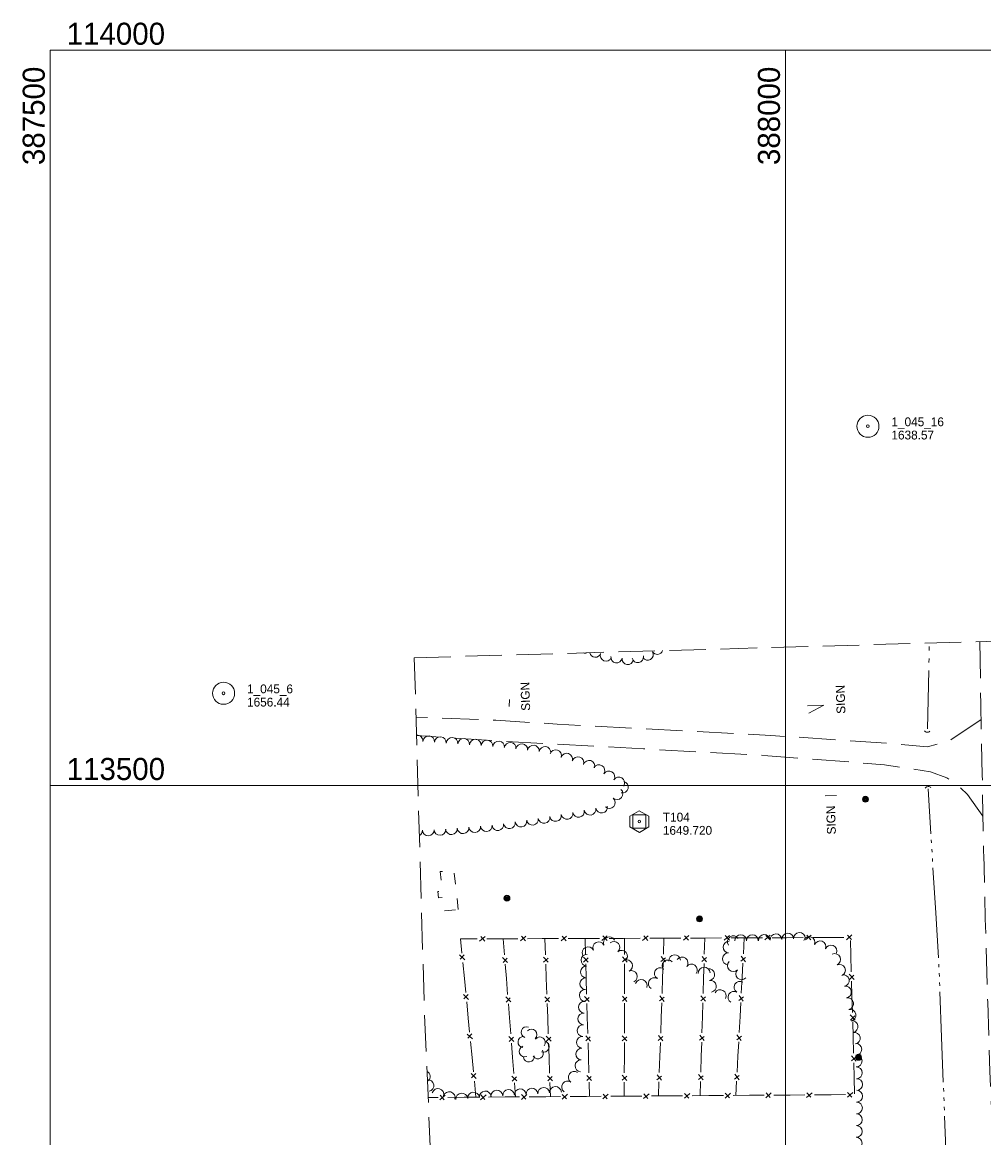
# Model space of a CAD drawing. Extents: x 387481 to 389821, y 112500 to 114019.
# Tile 3 of 5: x 387481 to 388135, y 113261 to 114019. Entities that reach past the tile are written whole.
import ezdxf
from ezdxf.enums import TextEntityAlignment as Align

# ---------------------------------------------------------------- set-up
doc = ezdxf.new("R2010")
doc.units = 0
doc.header["$MEASUREMENT"] = 0
for name, pattern in [('DGN Style 3', [34.729982, 24.80713, -9.922852]), ('DGN Style 5', [17.364991, 7.442139, -9.922852]), ('DGN Style 6', [47.183161, 0.024807, -9.922852, 17.364991, -9.922852, 0.024807, -9.922852])]:
    doc.linetypes.add(name, pattern=pattern)
for name, color, linetype, lineweight in [('E_DWY', 73, 'DGN Style 3', 0), ('E_LAND_Vegetation', 21, 'Continuous', 0), ('E_MAP_Control', 251, 'Continuous', 0), ('E_MAP_GridLines', 251, 'Continuous', 0), ('E_MAP_Limits', 21, 'DGN Style 3', 0), ('E_MAP_PassPoints', 40, 'Continuous', 0), ('E_MISCPROP', 40, 'Continuous', 0), ('E_MISCPROP_Railing', 40, 'Continuous', 0), ('E_PATH_Sidewalk', 73, 'DGN Style 5', 0), ('E_RDWY_Gravel', 40, 'DGN Style 3', 13), ('E_WTR', 251, 'DGN Style 6', 0)]:
    doc.layers.add(name, color=color, linetype=linetype, lineweight=lineweight)
doc.styles.add('Style-IGR_FONT_0', font='IGR_FONT_0.shx')

# ---------------------------------------------------------------- blocks, each defined once
blk = doc.blocks.new('TP')
at = {"layer": 'E_MAP_Control', "color": 161, "linetype": 'Continuous', "lineweight": 0, "flags": 128}
for points in [[(-6.41, 3.76), (-6.41, -3.63), (0.05, -7.35), (6.44, -3.69), (6.44, 3.64), (-0.08, 7.36)], [(-4.5, -4.5), (-4.5, 4.5), (4.5, 4.5), (4.5, -4.5)]]:
    blk.add_lwpolyline(points, close=True, dxfattribs=at)
at = {"layer": 'E_MAP_Control', "color": 161, "linetype": 'Continuous', "lineweight": 0}
blk.add_circle((0, 0), 0.871, dxfattribs=at)
blk = doc.blocks.new('PP')
at = {"layer": 'E_MAP_PassPoints', "color": 40, "linetype": 'Continuous', "lineweight": 0}
for radius in [7.5, 0.96]:
    blk.add_circle((0, 0), radius, dxfattribs=at)
blk = doc.blocks.new('CULVRT_2')
at = {"layer": 'E_MISCPROP_Railing', "color": 40, "linetype": 'Continuous', "lineweight": 0}
blk.add_arc((10, 7.5), 12.5, 216.8792, 323.1188, dxfattribs=at)
blk = doc.blocks.new('CULVRT_3')
at = {"layer": 'E_MISCPROP_Railing', "color": 40, "linetype": 'Continuous', "lineweight": 0}
blk.add_arc((10, 7.5), 12.5, 216.8787, 323.1183, dxfattribs=at)
blk = doc.blocks.new('POLE')
at = {"layer": 'E_MISCPROP', "color": 20, "linetype": 'Continuous', "lineweight": 0}
for centre, radius in [((-0.01, 0.02), 2.02), ((-0.01, 0.03), 1.52), ((0, -0.01), 1.01), ((0, 0), 0.502)]:
    blk.add_circle(centre, radius, dxfattribs=at)
blk = doc.blocks.new('SIGN')
at = {"layer": 'E_MISCPROP', "color": 20, "linetype": 'Continuous', "lineweight": 0, "style": 'Style-IGR_FONT_0'}
blk.add_text('SIGN', height=6, rotation=0.00008, dxfattribs=at).set_placement((-9.6, -0.01), align=Align.MIDDLE_LEFT)

msp = doc.modelspace()

# ---------------------------------------------------------------- linework, layer by layer
at = {"layer": 'E_DWY', "color": 51, "linetype": 'DGN Style 3', "lineweight": 0, "flags": 128}
for points in [[(388133.06, 113544.93), (388110.57, 113529.92), (388096.58, 113526.39), (388073.92, 113528.42), (387989.97, 113534.09), (387844.85, 113541.73), (387802.94, 113544.46), (387748.97, 113546.55)], [(388134.34, 113479.11), (388123.87, 113493.89), (388116.09, 113501.18), (388109.85, 113505.23), (388098.72, 113509.31), (388067.33, 113514.14), (387988.02, 113520.31), (387903.48, 113524.95), (387801.67, 113530.5), (387749.09, 113533.92)]]:
    msp.add_lwpolyline(points, dxfattribs=at)
at = {"layer": 'E_LAND_Vegetation', "color": 93, "linetype": 'Continuous', "lineweight": 0}
for centre, radius, start, end in [((387863.53, 113593.89), 3.85, 253.93929, 289.3182), ((387870.72, 113591.13), 3.85, 192.32103, 339.06178), ((387877.91, 113588.38), 3.85, 159.0771, 339.06178), ((387885.1, 113587.24), 3.85, 171.11978, 351.10446), ((387892.7, 113586.05), 3.85, 171.11978, 351.10446), ((387899.58, 113587.37), 3.85, 190.90959, 10.89427), ((387906.3, 113588.97), 3.85, 211.73888, 31.72356), ((387912.85, 113593.02), 3.85, 211.73888, 340.2689), ((387749.43, 113530.32), 3.98, 355.86474, 95.04537), ((387757.36, 113529.75), 3.98, 355.86474, 175.84942), ((387765.29, 113529.17), 3.98, 355.86474, 175.84942), ((387773.23, 113528.6), 3.98, 355.86474, 175.84942), ((387781.16, 113528.02), 3.98, 355.86474, 175.84942), ((387789.09, 113527.45), 3.98, 355.86474, 175.84942), ((387797.02, 113526.87), 3.98, 355.86474, 175.84942), ((387804.86, 113526.23), 3.98, 353.42102, 173.40569), ((387812.76, 113525.32), 3.98, 353.42102, 173.40569), ((387820.66, 113524.41), 3.98, 353.42102, 173.40569), ((387828.57, 113523.5), 3.98, 353.42102, 173.40569), ((387836.47, 113522.59), 3.98, 353.42102, 173.40569), ((387843.68, 113520.35), 3.98, 342.42077, 162.40545), ((387851.26, 113517.95), 3.98, 342.42077, 162.40545), ((387858.84, 113515.54), 3.98, 342.42077, 162.40545), ((387866.42, 113513.14), 3.98, 342.42077, 162.40545), ((387873.16, 113510.12), 3.98, 328.24969, 148.23437), ((387879.92, 113505.94), 3.98, 328.24969, 148.23437), ((387886.68, 113501.75), 3.98, 328.24969, 148.23437), ((387889.08, 113498.89), 3.98, 256.59375, 76.57843), ((387885.48, 113494.42), 3.98, 228.55852, 48.54319), ((387874.94, 113485.29), 3.98, 190.32665, 10.31133), ((387880.21, 113488.46), 3.98, 228.55852, 48.54319), ((387835.85, 113478.27), 3.98, 188.85024, 8.83492), ((387843.64, 113479.59), 3.98, 190.32665, 10.31133), ((387851.46, 113481.01), 3.98, 190.32665, 10.31133), ((387859.29, 113482.44), 3.98, 190.32665, 10.31133), ((387867.11, 113483.86), 3.98, 190.32665, 10.31133), ((387772.86, 113470.57), 3.98, 185.07764, 5.06232), ((387780.78, 113471.28), 3.98, 185.07764, 5.06232), ((387788.71, 113471.98), 3.98, 185.07764, 5.06232), ((387796.63, 113472.68), 3.98, 185.07764, 5.06232), ((387804.41, 113473.38), 3.98, 188.85024, 8.83492), ((387812.27, 113474.61), 3.98, 188.85024, 8.83492), ((387820.13, 113475.83), 3.98, 188.85024, 8.83492), ((387827.99, 113477.05), 3.98, 188.85024, 8.83492), ((387749.12, 113469.43), 3.98, 298.57697, 2.5652), ((387757.07, 113469.78), 3.98, 182.58052, 2.5652), ((387765.01, 113470.14), 3.98, 182.58052, 2.5652), ((387880.18, 113393.15), 3.99, 25.24176, 205.22644), ((387964.51, 113393.77), 3.99, 33.84716, 213.83184), ((387969.53, 113394.47), 3.99, 359.9479, 179.93258), ((387977.51, 113394.46), 3.99, 359.9479, 179.93258), ((387985.61, 113394.7), 3.99, 3.11578, 183.10046), ((387993.58, 113395.14), 3.99, 3.11578, 183.10046), ((388001.56, 113395.57), 3.99, 3.11578, 183.10046), ((388009.53, 113396), 3.99, 3.11578, 183.10046), ((388016.1, 113393.27), 3.99, 338.60537, 158.59005), ((387865.73, 113386.34), 3.99, 25.24176, 205.22644), ((387872.95, 113389.74), 3.99, 25.24176, 205.22644), ((387883.41, 113389.99), 3.99, 310.59128, 130.57596), ((387888.6, 113383.93), 3.99, 310.59128, 130.57596), ((387961.59, 113390.13), 3.99, 86.62389, 266.60857), ((388023.54, 113390.35), 3.99, 338.60537, 158.59005), ((388030.97, 113387.44), 3.99, 338.60537, 158.59005), ((387864.98, 113381.19), 3.99, 87.1746, 267.15928), ((387892, 113377.43), 3.99, 294.19701, 114.18169), ((387920.08, 113377.37), 3.99, 42.21888, 222.20356), ((387924.61, 113380.9), 3.99, 3.99549, 183.98017), ((387929.65, 113379.38), 3.99, 323.03379, 143.01847), ((387961.12, 113382.16), 3.99, 86.62389, 266.60857), ((387964.5, 113377.54), 3.99, 135.72616, 315.71083), ((388033.49, 113381.68), 3.99, 293.90267, 113.88734), ((387864.58, 113373.21), 3.99, 87.1746, 267.15928), ((387895.27, 113370.14), 3.99, 294.19701, 114.18169), ((387914.92, 113372.17), 3.99, 58.99846, 238.98314), ((387936.03, 113374.57), 3.99, 323.03379, 143.01847), ((387944.72, 113372.44), 3.99, 3.56374, 183.54842), ((387947.85, 113371.44), 3.99, 278.40391, 98.38859), ((387970.22, 113371.96), 3.99, 135.72616, 315.71083), ((388036.73, 113374.38), 3.99, 293.90267, 113.88734), ((387864.19, 113365.23), 3.99, 87.1746, 267.15928), ((387901.86, 113364.02), 3.99, 341.2546, 161.23928), ((387910.8, 113365.33), 3.99, 58.99846, 238.98314), ((387949.01, 113363.54), 3.99, 278.40391, 98.38859), ((387969.01, 113362.87), 3.99, 59.17938, 239.16406), ((388039.36, 113367.39), 3.99, 280.81861, 100.80329), ((387863.8, 113357.26), 3.99, 87.1746, 267.15928), ((387955.62, 113357.17), 3.99, 331.55469, 151.53937), ((387964.92, 113356.01), 3.99, 59.17938, 239.16406), ((388040.86, 113359.55), 3.99, 280.81861, 100.80329), ((387863.33, 113349.26), 3.99, 86.50221, 266.48689), ((388042.36, 113351.7), 3.99, 280.81861, 100.80329), ((387862.84, 113341.29), 3.99, 86.50221, 266.48689), ((388043.85, 113343.85), 3.99, 280.81861, 100.80329), ((387824.01, 113332.22), 3.75, 71.44962, 251.4343), ((387827.24, 113330.57), 3.75, 314.90884, 134.89352), ((387862.35, 113333.31), 3.99, 86.50221, 266.48689), ((388045.35, 113336.01), 3.99, 280.81861, 100.80329), ((387821.84, 113325.52), 3.75, 84.58199, 264.56666), ((387832.96, 113325.3), 3.75, 323.52735, 143.51203), ((387861.86, 113325.34), 3.99, 86.50221, 266.48689), ((388046.85, 113328.16), 3.99, 280.81861, 100.80329), ((387822.69, 113319.16), 3.75, 110.66716, 290.65183), ((387831.6, 113317.93), 3.75, 213.10289, 33.08757), ((387835.59, 113322.39), 3.75, 247.98777, 67.97245), ((387861.37, 113317.37), 3.99, 86.50221, 266.48689), ((388047.87, 113320.61), 3.99, 271.37464, 91.35932), ((387825.49, 113315.75), 3.75, 188.3245, 8.30918), ((387860.88, 113309.4), 3.99, 86.50221, 266.48689), ((388048.07, 113312.63), 3.99, 271.37464, 91.35932), ((387754.41, 113301.99), 3.99, 315.48241, 62.45857), ((387856.35, 113301.64), 3.99, 55.44176, 235.42644), ((388048.26, 113304.64), 3.99, 271.37464, 91.35932), ((387756.86, 113295.95), 3.99, 282.53428, 95.30664), ((387851.82, 113295.06), 3.99, 55.44176, 235.42644), ((388048.45, 113296.66), 3.99, 271.37464, 91.35932), ((387763.65, 113289.98), 3.99, 343.95593, 163.94061), ((387771.33, 113287.77), 3.99, 343.95593, 163.94061), ((387779.9, 113286.82), 3.99, 5.15031, 185.13499), ((387787.85, 113287.54), 3.99, 5.15031, 185.13499), ((387795.81, 113288.26), 3.99, 5.15031, 185.13499), ((387803.7, 113288.84), 3.99, 3.14374, 183.12842), ((387811.67, 113289.27), 3.99, 3.14374, 183.12842), ((387819.65, 113289.71), 3.99, 3.14374, 183.12842), ((387827.63, 113290.15), 3.99, 3.14374, 183.12842), ((387835.63, 113290.69), 3.99, 4.26952, 184.2542), ((387843.6, 113291.28), 3.99, 4.26952, 184.2542), ((388048.44, 113288.75), 3.99, 269.3745, 89.35918), ((388048.35, 113280.76), 3.99, 269.3745, 89.35918), ((388048.27, 113272.77), 3.99, 269.3745, 89.35918), ((388048.18, 113264.79), 3.99, 269.3745, 89.35918), ((388048.09, 113256.8), 3.99, 269.3745, 89.35918)]:
    msp.add_arc(centre, radius, start, end, dxfattribs=at)
at = {"layer": 'E_MAP_GridLines', "color": 161, "linetype": 'Continuous', "lineweight": 0}
for p, q in [((387500, 112500), (387500, 114000)), ((387500, 114000), (389000, 114000)), ((388000, 112500), (388000, 114000)), ((387500, 113500), (389000, 113500))]:
    msp.add_line(p, q, dxfattribs=at)
at = {"layer": 'E_MAP_Limits', "color": 73, "linetype": 'DGN Style 3', "lineweight": 0, "flags": 128}
for points in [[(387747.58, 113586.92), (388547.26, 113609.66)], [(387747.58, 113586.92), (387754.21, 113353.68), (387774.72, 112869.46), (387780.73, 112744.63)]]:
    msp.add_lwpolyline(points, dxfattribs=at)
at = {"layer": 'E_MISCPROP', "color": 20, "linetype": 'Continuous', "lineweight": 0}
for p, q in [((387812.11, 113553.83), (387812.33, 113558.4)), ((388015.09, 113554.13), (388026.05, 113554.59)), ((388026.05, 113554.59), (388015.84, 113549.19)), ((388027.1, 113493.05), (388034.63, 113493.29))]:
    msp.add_line(p, q, dxfattribs=at)
at = {"layer": 'E_MISCPROP_Railing', "color": 40, "linetype": 'Continuous', "lineweight": 0}
for p, q in [((387795.69, 113397.45), (387792.01, 113394.21)), ((387795.53, 113394.22), (387792.74, 113397.37)), ((387823.41, 113397.55), (387819.72, 113394.32)), ((387823.25, 113394.33), (387820.46, 113397.48)), ((387851.12, 113397.66), (387847.44, 113394.43)), ((387850.97, 113394.44), (387848.17, 113397.58)), ((387878.84, 113397.77), (387875.15, 113394.53)), ((387878.68, 113394.55), (387875.89, 113397.69)), ((387906.55, 113397.88), (387902.87, 113394.64)), ((387906.4, 113394.65), (387903.6, 113397.8)), ((387934.27, 113397.98), (387930.59, 113394.75)), ((387934.11, 113394.76), (387931.32, 113397.9)), ((387961.99, 113398.09), (387958.3, 113394.85)), ((387961.83, 113394.87), (387959.04, 113398.01)), ((387989.7, 113398.2), (387986.02, 113394.96)), ((387989.55, 113394.98), (387986.75, 113398.12)), ((388017.42, 113398.31), (388013.73, 113395.07)), ((388017.26, 113395.08), (388014.47, 113398.23)), ((388045.14, 113398.41), (388041.45, 113395.18)), ((388044.98, 113395.19), (388042.19, 113398.34)), ((387778.4, 113384.76), (387781.88, 113381.48)), ((387781.54, 113384.9), (387778.75, 113381.9)), ((387811.04, 113379.75), (387807.64, 113383.09)), ((387807.91, 113379.67), (387810.75, 113382.6)), ((387838.67, 113379.79), (387835.42, 113383.27)), ((387835.54, 113379.85), (387838.51, 113382.65)), ((387865.87, 113379.9), (387862.65, 113383.39)), ((387862.74, 113379.97), (387865.72, 113382.75)), ((387889.13, 113380.13), (387892.19, 113382.81)), ((387892.25, 113379.96), (387889.14, 113383.55)), ((387915.34, 113380.29), (387918.49, 113382.88)), ((387918.46, 113380.02), (387915.46, 113383.7)), ((387943.2, 113380.4), (387946.33, 113383)), ((387946.31, 113380.15), (387943.3, 113383.81)), ((387969.66, 113380.55), (387972.85, 113383.07)), ((387972.76, 113380.22), (387969.84, 113383.96)), ((388046.68, 113368.06), (388043.36, 113371.67)), ((388043.45, 113368.14), (388046.53, 113371.01)), ((387781.01, 113357.87), (387784.48, 113354.59)), ((387784.15, 113358.01), (387781.35, 113355.01)), ((387945.52, 113353.35), (387942.51, 113357.02)), ((387971.34, 113353.44), (387968.42, 113357.18)), ((387813.13, 113352.87), (387809.73, 113356.22)), ((387809.99, 113352.79), (387812.84, 113355.73)), ((387839.61, 113352.93), (387836.36, 113356.41)), ((387836.48, 113352.99), (387839.44, 113355.79)), ((387866.61, 113353.06), (387863.39, 113356.55)), ((387863.49, 113353.13), (387866.47, 113355.91)), ((387889.07, 113353.3), (387892.13, 113355.99)), ((387892.19, 113353.13), (387889.08, 113356.72)), ((387914.43, 113353.48), (387917.57, 113356.06)), ((387917.54, 113353.21), (387914.54, 113356.89)), ((387942.41, 113353.61), (387945.53, 113356.21)), ((387968.24, 113353.77), (387971.43, 113356.3)), ((388047.42, 113340.35), (388044.1, 113343.96)), ((388044.19, 113340.44), (388047.27, 113343.3)), ((387783.62, 113330.98), (387787.09, 113327.7)), ((387786.76, 113331.12), (387783.96, 113328.12)), ((387815.22, 113326), (387811.81, 113329.35)), ((387812.08, 113325.92), (387814.93, 113328.86)), ((387840.55, 113326.07), (387837.3, 113329.55)), ((387837.42, 113326.13), (387840.38, 113328.93)), ((387867.36, 113326.22), (387864.14, 113329.71)), ((387864.23, 113326.29), (387867.21, 113329.07)), ((387889.01, 113326.48), (387892.07, 113329.16)), ((387892.13, 113326.31), (387889.02, 113329.89)), ((387913.51, 113326.66), (387916.65, 113329.25)), ((387916.62, 113326.39), (387913.63, 113330.08)), ((387941.61, 113326.82), (387944.74, 113329.42)), ((387944.73, 113326.56), (387941.72, 113330.23)), ((387966.82, 113327), (387970.01, 113329.52)), ((387969.92, 113326.67), (387967, 113330.4)), ((388048.16, 113312.65), (388044.84, 113316.26)), ((388044.93, 113312.73), (388048.01, 113315.6)), ((387786.22, 113304.09), (387789.7, 113300.81)), ((387789.37, 113304.23), (387786.57, 113301.24)), ((387817.3, 113299.13), (387813.9, 113302.47)), ((387814.17, 113299.05), (387817.02, 113301.99)), ((387841.49, 113299.21), (387838.24, 113302.69)), ((387838.36, 113299.27), (387841.32, 113302.07)), ((387868.1, 113299.38), (387864.89, 113302.87)), ((387864.98, 113299.45), (387867.96, 113302.23)), ((387892.06, 113299.48), (387888.95, 113303.07)), ((387888.95, 113299.65), (387892.01, 113302.34)), ((387912.59, 113299.85), (387915.74, 113302.44)), ((387915.7, 113299.58), (387912.71, 113303.26)), ((387940.82, 113300.03), (387943.95, 113302.62)), ((387943.93, 113299.77), (387940.92, 113303.44)), ((387965.39, 113300.22), (387968.58, 113302.75)), ((387968.5, 113299.89), (387965.58, 113303.63)), ((387764.94, 113286.2), (387768.62, 113289.45)), ((387765.09, 113289.42), (387767.89, 113286.28)), ((387792.66, 113286.38), (387796.34, 113289.63)), ((387792.81, 113289.61), (387795.61, 113286.47)), ((387820.38, 113286.57), (387824.05, 113289.82)), ((387820.52, 113289.8), (387823.33, 113286.66)), ((387848.09, 113286.76), (387851.77, 113290.01)), ((387848.24, 113289.99), (387851.04, 113286.85)), ((387875.81, 113286.95), (387879.48, 113290.2)), ((387875.95, 113290.17), (387878.76, 113287.04)), ((387903.52, 113287.14), (387907.2, 113290.39)), ((387903.67, 113290.36), (387906.47, 113287.23)), ((387931.24, 113287.33), (387934.91, 113290.57)), ((387931.39, 113290.55), (387934.19, 113287.41)), ((387958.95, 113287.51), (387962.63, 113290.76)), ((387959.1, 113290.74), (387961.9, 113287.6)), ((387986.67, 113287.7), (387990.34, 113290.95)), ((387986.82, 113290.93), (387989.62, 113287.79)), ((388014.38, 113287.89), (388018.06, 113291.14)), ((388014.53, 113291.12), (388017.34, 113287.98)), ((388042.1, 113288.08), (388045.78, 113291.33)), ((388042.25, 113291.3), (388045.05, 113288.17))]:
    msp.add_line(p, q, dxfattribs=at)
at = {"layer": 'E_MISCPROP_Railing', "color": 40, "linetype": 'Continuous', "lineweight": 0, "flags": 128}
for points in [[(387790.3, 113395.7), (387779.04, 113395.65)], [(387779.04, 113395.65), (387779.97, 113386.04)], [(387806.76, 113395.76), (387796.85, 113395.72)], [(387818.02, 113395.8), (387806.76, 113395.76)], [(387808.96, 113384.85), (387808.11, 113395.76)], [(387834.47, 113395.87), (387824.57, 113395.83)], [(387845.74, 113395.91), (387834.47, 113395.87)], [(387836.81, 113384.96), (387836.43, 113395.88)], [(387862.19, 113395.98), (387852.28, 113395.94)], [(387873.45, 113396.02), (387862.19, 113395.98)], [(387864.05, 113385.07), (387863.74, 113395.98)], [(387889.9, 113396.08), (387880, 113396.04)], [(387901.17, 113396.13), (387889.9, 113396.08)], [(387890.59, 113385.18), (387890.61, 113396.09)], [(387917.62, 113396.19), (387907.72, 113396.15)], [(387916.96, 113385.29), (387917.34, 113396.19)], [(387928.88, 113396.23), (387917.62, 113396.19)], [(387945.34, 113396.3), (387935.43, 113396.26)], [(387944.79, 113385.41), (387945.11, 113396.3)], [(387956.6, 113396.34), (387945.34, 113396.3)], [(387973.05, 113396.4), (387963.15, 113396.37)], [(387971.37, 113385.52), (387971.95, 113396.4)], [(387984.31, 113396.45), (387973.05, 113396.4)], [(388000.77, 113396.51), (387990.86, 113396.47)], [(388012.03, 113396.56), (388000.77, 113396.51)], [(388028.49, 113396.62), (388018.58, 113396.58)], [(388039.75, 113396.66), (388028.49, 113396.62)], [(388044.5, 113384.66), (388044.24, 113394.57)], [(387780.59, 113379.69), (387781.65, 113368.76)], [(388044.8, 113373.41), (388044.5, 113384.66)], [(387810.2, 113368.89), (387809.45, 113378.5)], [(387837.37, 113369.02), (387837.03, 113378.62)], [(387864.49, 113369.14), (387864.22, 113378.73)], [(387890.55, 113369.26), (387890.58, 113378.85)], [(387916.42, 113369.38), (387916.75, 113378.96)], [(387944.32, 113369.5), (387944.6, 113379.08)], [(387970.53, 113369.62), (387971.03, 113379.19)], [(387781.65, 113368.76), (387782.58, 113359.15)], [(387811.05, 113357.97), (387810.2, 113368.89)], [(387837.75, 113358.1), (387837.37, 113369.02)], [(387864.79, 113358.23), (387864.49, 113369.14)], [(387890.53, 113358.36), (387890.55, 113369.26)], [(387916.04, 113358.48), (387916.42, 113369.38)], [(387944, 113358.62), (387944.32, 113369.5)], [(387969.95, 113358.74), (387970.53, 113369.62)], [(388045.24, 113356.96), (388044.98, 113366.86)], [(388045.54, 113345.7), (388045.24, 113356.96)], [(387783.2, 113352.8), (387784.25, 113341.87)], [(387812.29, 113342.02), (387811.54, 113351.62)], [(387838.31, 113342.16), (387837.97, 113351.76)], [(387865.24, 113342.3), (387864.97, 113351.89)], [(387890.49, 113342.43), (387890.51, 113352.02)], [(387915.5, 113342.56), (387915.83, 113352.15)], [(387943.53, 113342.71), (387943.81, 113352.29)], [(387969.1, 113342.85), (387969.61, 113352.42)], [(387784.25, 113341.87), (387785.19, 113332.26)], [(387813.13, 113331.1), (387812.29, 113342.02)], [(387838.69, 113331.24), (387838.31, 113342.16)], [(387865.54, 113331.39), (387865.24, 113342.3)], [(387890.46, 113331.53), (387890.49, 113342.43)], [(387915.13, 113331.67), (387915.5, 113342.56)], [(387943.21, 113331.83), (387943.53, 113342.71)], [(387968.53, 113331.97), (387969.1, 113342.85)], [(388045.99, 113329.25), (388045.72, 113339.15)], [(388046.29, 113317.99), (388045.99, 113329.25)], [(387785.8, 113325.91), (387786.86, 113314.98)], [(387814.37, 113315.15), (387813.63, 113324.75)], [(387839.25, 113315.3), (387838.91, 113324.9)], [(387865.98, 113315.46), (387865.72, 113325.05)], [(387890.43, 113315.61), (387890.45, 113325.19)], [(387914.58, 113315.75), (387914.91, 113325.33)], [(387942.74, 113315.92), (387943.02, 113325.5)], [(387967.68, 113316.07), (387968.19, 113325.64)], [(387786.86, 113314.98), (387787.79, 113305.37)], [(387815.22, 113304.23), (387814.37, 113315.15)], [(387839.63, 113304.38), (387839.25, 113315.3)], [(387866.28, 113304.55), (387865.98, 113315.46)], [(387890.4, 113304.71), (387890.43, 113315.61)], [(387914.21, 113304.85), (387914.58, 113315.75)], [(387942.42, 113305.03), (387942.74, 113315.92)], [(387967.1, 113305.19), (387967.68, 113316.07)], [(388046.73, 113301.55), (388046.46, 113311.45)], [(387788.41, 113299.02), (387789.47, 113288.09)], [(387816.46, 113288.28), (387815.72, 113297.88)], [(387840.18, 113288.44), (387839.85, 113298.04)], [(387866.73, 113288.62), (387866.46, 113298.21)], [(387890.36, 113288.78), (387890.39, 113298.37)], [(387913.66, 113288.94), (387913.99, 113298.52)], [(387941.95, 113289.13), (387942.23, 113298.71)], [(387966.26, 113289.29), (387966.77, 113298.87)], [(388047.03, 113290.29), (388046.73, 113301.55)], [(387864.74, 113288.6), (387874.64, 113288.67)], [(387881.19, 113288.72), (387892.45, 113288.79)], [(387892.45, 113288.79), (387902.36, 113288.86)], [(387908.9, 113288.9), (387920.17, 113288.98)], [(387920.17, 113288.98), (387930.07, 113289.05)], [(387936.62, 113289.09), (387947.88, 113289.17)], [(387947.88, 113289.17), (387957.79, 113289.24)], [(387964.34, 113289.28), (387975.6, 113289.36)], [(387975.6, 113289.36), (387985.5, 113289.43)], [(387992.05, 113289.47), (388003.31, 113289.55)], [(388003.31, 113289.55), (388013.22, 113289.61)], [(388019.77, 113289.66), (388031.03, 113289.74)], [(388031.03, 113289.74), (388040.93, 113289.8)], [(387757, 113287.87), (387763.78, 113287.92)], [(387770.33, 113287.96), (387781.59, 113288.04)], [(387781.59, 113288.04), (387791.49, 113288.11)], [(387798.04, 113288.15), (387809.3, 113288.23)], [(387809.3, 113288.23), (387819.21, 113288.3)], [(387825.76, 113288.34), (387837.02, 113288.42)], [(387837.02, 113288.42), (387846.92, 113288.48)], [(387853.47, 113288.53), (387864.74, 113288.6)]]:
    msp.add_lwpolyline(points, dxfattribs=at)
at = {"layer": 'E_PATH_Sidewalk', "color": 51, "linetype": 'DGN Style 5', "lineweight": 0, "flags": 128}
msp.add_lwpolyline([(387777.41, 113415.71), (387774.58, 113442.46), (387765.27, 113441.47), (387766.67, 113428.21), (387763.55, 113427.88), (387764, 113423.65), (387766.84, 113423.95), (387767.82, 113414.7)], close=True, dxfattribs=at)
at = {"layer": 'E_RDWY_Gravel', "color": 21, "linetype": 'DGN Style 3', "lineweight": 13, "flags": 128}
msp.add_lwpolyline([(388132.19, 113597.85), (388132.84, 113555.65), (388133.85, 113507.09), (388134.78, 113453.81), (388134.8, 113453.42), (388135.92, 113409.36), (388137.56, 113352.68), (388139.09, 113305.71), (388141, 113258.7), (388143.1, 113207.99), (388145.34, 113154.9), (388146.15, 113140.02), (388148.88, 113084.41), (388151.89, 113025.2), (388154.84, 112966), (388157.34, 112907.98), (388159.86, 112855.69), (388162.72, 112798.91), (388164.75, 112761.79)], dxfattribs=at)
at = {"layer": 'E_WTR', "color": 161, "linetype": 'Continuous', "lineweight": 0, "flags": 128}
for points in [[(388097.77, 113591.8), (388097.84, 113594.54)], [(388097.59, 113583.6), (388097.65, 113586.33)], [(388096.57, 113538.45), (388097.47, 113578.12)], [(388098.93, 113467.26), (388097.09, 113497.85)], [(388099.31, 113460.93), (388099.19, 113463.04)], [(388099.7, 113454.6), (388099.57, 113456.71)], [(388100.08, 113448.27), (388099.95, 113450.38)], [(388102.18, 113413.45), (388100.33, 113444.05)], [(388104.02, 113382.85), (388102.18, 113413.45)], [(388104.4, 113376.52), (388104.27, 113378.63)], [(388104.65, 113370.19), (388104.57, 113372.3)], [(388104.89, 113363.85), (388104.81, 113365.96)], [(388106.21, 113328.99), (388105.05, 113359.62)], [(388107.36, 113298.36), (388106.21, 113328.99)], [(388107.6, 113292.03), (388107.52, 113294.14)], [(388107.84, 113285.69), (388107.76, 113287.8)], [(388108.08, 113279.35), (388108, 113281.46)], [(388109.39, 113244.5), (388109.08, 113252.82), (388108.24, 113275.13)]]:
    msp.add_lwpolyline(points, dxfattribs=at)

# ---------------------------------------------------------------- block references
at = {"layer": 'E_MAP_Control', "color": 161, "linetype": 'Continuous', "lineweight": 0}
msp.add_blockref('TP', (387900.64, 113475.52), dxfattribs=at)
at = {"layer": 'E_MAP_PassPoints', "color": 40, "linetype": 'Continuous', "lineweight": 0}
for p in [(388056.07, 113744.34), (387617.84, 113562.73)]:
    msp.add_blockref('PP', p, dxfattribs=at)
at = {"layer": 'E_MISCPROP', "color": 20, "linetype": 'Continuous', "lineweight": 0, "xscale": 0.9999993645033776, "yscale": 0.9999993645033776, "zscale": 0.9999993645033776, "rotation": 91.82445331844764}
for name, p in [('SIGN', (387823.08, 113560.42)), ('SIGN', (388037.49, 113558.37)), ('POLE', (388054.44, 113490.69)), ('SIGN', (388030.98, 113476.34)), ('POLE', (387810.62, 113423.38)), ('POLE', (387941.6, 113409.31)), ('POLE', (388049.74, 113315.22))]:
    msp.add_blockref(name, p, dxfattribs=at)
at = {"layer": 'E_MISCPROP_Railing', "color": 40, "linetype": 'Continuous', "lineweight": 0}
for name, p, xscale, yscale, zscale, rotation in [('CULVRT_3', (388094.57, 113537.2), 0.1786501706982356, 0.1786501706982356, 0.1786501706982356, 356.4223614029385), ('CULVRT_2', (388098.98, 113498.4), 0.1939547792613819, 0.1939547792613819, 0.1939547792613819, 181.9207010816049)]:
    msp.add_blockref(name, p, dxfattribs=dict(at, xscale=xscale, yscale=yscale, zscale=zscale, rotation=rotation))

# ---------------------------------------------------------------- texts
at = {"layer": 'E_MAP_Control', "color": 161, "linetype": 'Continuous', "lineweight": 0, "style": 'Style-IGR_FONT_0'}
for s, p in [('T104', (387916.64, 113475.52)), ('1649.720', (387916.64, 113466.52))]:
    msp.add_text(s, height=6, dxfattribs=at).set_placement(p)
at = {"layer": 'E_MAP_GridLines', "color": 161, "linetype": 'Continuous', "lineweight": 0, "style": 'Style-IGR_FONT_0'}
for s, p in [('  114000  ', (387500, 114003.75)), ('  113500  ', (387500, 113503.75))]:
    msp.add_text(s, height=15, dxfattribs=at).set_placement(p)
for s, p in [('  387500  ', (387496.25, 114000)), ('  388000  ', (387996.25, 114000))]:
    msp.add_text(s, height=15, rotation=90, dxfattribs=at).set_placement(p, align=Align.RIGHT)
at = {"layer": 'E_MAP_PassPoints', "color": 40, "linetype": 'Continuous', "lineweight": 0, "style": 'Style-IGR_FONT_0'}
for s, p in [('1_045_16', (388072.07, 113744.34)), ('1638.57', (388072.07, 113735.34)), ('1_045_6', (387633.84, 113562.73)), ('1656.44', (387633.84, 113553.73))]:
    msp.add_text(s, height=6, dxfattribs=at).set_placement(p)

doc.saveas('drawing.dxf')
